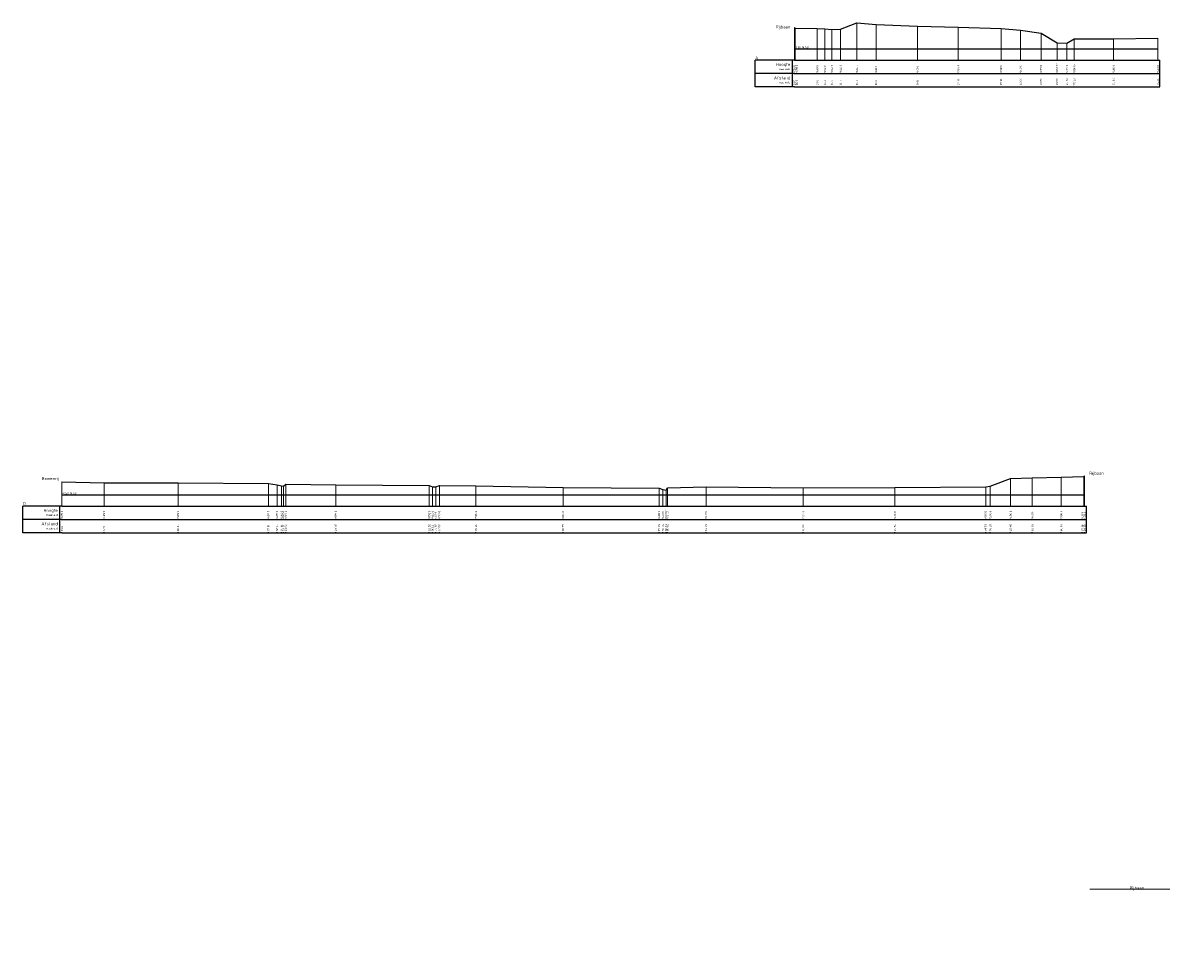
# Model space of a CAD drawing. Header units: metres. Extents: x 183877 to 184832, y 575543 to 575790.
# Tile 1 of 3: x 183877 to 183979, y 575690 to 575774. Entities that reach past the tile are written whole.
import ezdxf
from ezdxf.enums import TextEntityAlignment as Align

# ---------------------------------------------------------------- set-up
doc = ezdxf.new("R2010")
doc.units = ezdxf.units.M
doc.layers.add('B-RO-GW-MAAIVELD-G', color=90, linetype='GW-MAAIVELD', lineweight=18)
doc.layers.add('B-RO-VH-VERHARDING-G', color=252, linetype='Continuous', lineweight=18)
for name, color, linetype in [('kws-u- bomenrij', 109, 'Continuous'), ('kws-u-grondwerk maaiveld', 253, 'Continuous'), ('kws-u-kant verharding asfalt', 1, 'Continuous'), ('PROFIEL_KADER', 7, 'Continuous'), ('PROFIEL_REFEENTIELIJN', 7, 'Continuous'), ('PROFIEL_TEKST', 7, 'Continuous')]:
    doc.layers.add(name, color=color, linetype=linetype)
doc.styles.get("Standard").update_dxf_attribs({"font": 'NLCS-ISO.ttf'})
doc.linetypes.add('GW-MAAIVELD', pattern='A,12,[40,NLCS.shx,S=1,R=0,X=0,Y=-0.5],12', length=24)

msp = doc.modelspace()

# ---------------------------------------------------------------- linework, layer by layer
at = {"layer": 'B-RO-GW-MAAIVELD-G', "linetype": 'Continuous'}
msp.add_lwpolyline([(184042.404, 575690.095), (184000.314, 575690.095), (183982.814, 575696.095), (183977.814, 575696.095)], dxfattribs=at)
at = {"layer": 'B-RO-VH-VERHARDING-G'}
msp.add_lwpolyline([(183977.814, 575696.095), (183972.814, 575696.095)], dxfattribs=at)
at = {"layer": 'kws-u-grondwerk maaiveld'}
for p, q in [((183950.512, 575773), (183951.973, 575773.58)), ((183951.973, 575773.58), (183953.684, 575773.422)), ((183946.381, 575773.143), (183946.459, 575773.11)), ((183946.459, 575773.11), (183948.427, 575773.06)), ((183948.427, 575773.06), (183949.111, 575773.032)), ((183949.111, 575773.032), (183949.732, 575772.979)), ((183949.732, 575772.979), (183950.512, 575773)), ((183953.684, 575773.422), (183957.394, 575773.272)), ((183957.394, 575773.272), (183961.036, 575773.177)), ((183961.036, 575773.177), (183964.868, 575773.053)), ((183964.868, 575773.053), (183966.612, 575772.912)), ((183966.612, 575772.912), (183968.449, 575772.664)), ((183968.449, 575772.664), (183969.882, 575771.783)), ((183969.882, 575771.783), (183970.755, 575771.749)), ((183970.755, 575771.749), (183971.421, 575772.133)), ((183971.421, 575772.133), (183974.937, 575772.146)), ((183974.937, 575772.146), (183978.898, 575772.206)), ((183963.903, 575732.122), (183965.727, 575732.824)), ((183965.727, 575732.824), (183967.663, 575732.876)), ((183967.663, 575732.876), (183970.249, 575732.943)), ((183970.249, 575732.943), (183972.274, 575732.99)), ((183972.274, 575732.99), (183972.34, 575733.058)), ((183880.858, 575732.526), (183884.627, 575732.444)), ((183884.627, 575732.444), (183891.247, 575732.422)), ((183891.247, 575732.422), (183899.33, 575732.366)), ((183899.33, 575732.366), (183900.106, 575732.266)), ((183900.106, 575732.266), (183900.504, 575732.152)), ((183900.504, 575732.152), (183900.677, 575732.147)), ((183900.677, 575732.147), (183900.892, 575732.307)), ((183900.892, 575732.307), (183905.352, 575732.263)), ((183905.352, 575732.263), (183913.726, 575732.205)), ((183913.726, 575732.205), (183914.02, 575732.091)), ((183914.02, 575732.091), (183914.303, 575732.068)), ((183914.303, 575732.068), (183914.628, 575732.209)), ((183914.628, 575732.209), (183917.896, 575732.161)), ((183917.896, 575732.161), (183925.687, 575732.025)), ((183925.687, 575732.025), (183934.277, 575731.946)), ((183934.277, 575731.946), (183934.615, 575731.83)), ((183934.615, 575731.83), (183934.908, 575731.787)), ((183934.908, 575731.787), (183935.033, 575731.979)), ((183935.033, 575731.979), (183938.485, 575732.075)), ((183938.485, 575732.075), (183947.168, 575732.001)), ((183947.168, 575732.001), (183955.376, 575732.004)), ((183955.376, 575732.004), (183963.497, 575732.062)), ((183963.497, 575732.062), (183963.903, 575732.122))]:
    msp.add_line(p, q, dxfattribs=at)
at = {"layer": 'PROFIEL_KADER'}
for p, q in [((183942.881, 575769.041), (183942.881, 575770.241)), ((183946.381, 575770.241), (183942.881, 575770.241)), ((183946.201, 575769.041), (183946.201, 575770.241)), ((183946.381, 575770.241), (183946.201, 575770.241)), ((183946.381, 575770.241), (183978.898, 575770.241)), ((183978.898, 575770.241), (183979.078, 575770.241)), ((183979.078, 575769.041), (183979.078, 575770.241)), ((183942.881, 575767.841), (183942.881, 575769.041)), ((183946.381, 575769.041), (183942.881, 575769.041)), ((183946.381, 575769.041), (183942.881, 575769.041)), ((183946.201, 575767.841), (183946.201, 575769.041)), ((183946.381, 575769.041), (183946.201, 575769.041)), ((183946.381, 575769.041), (183946.201, 575769.041)), ((183946.381, 575769.041), (183978.898, 575769.041)), ((183946.381, 575769.041), (183978.898, 575769.041)), ((183978.898, 575769.041), (183979.078, 575769.041)), ((183978.898, 575769.041), (183979.078, 575769.041)), ((183979.078, 575767.841), (183979.078, 575769.041)), ((183946.381, 575767.841), (183942.881, 575767.841)), ((183946.381, 575767.841), (183946.201, 575767.841)), ((183946.381, 575767.841), (183978.898, 575767.841)), ((183978.898, 575767.841), (183979.078, 575767.841)), ((183877.358, 575729.157), (183877.358, 575730.357)), ((183880.858, 575730.357), (183877.358, 575730.357)), ((183880.678, 575729.157), (183880.678, 575730.357)), ((183880.858, 575730.357), (183880.678, 575730.357)), ((183880.858, 575730.357), (183972.34, 575730.357)), ((183972.34, 575730.357), (183972.52, 575730.357)), ((183972.52, 575729.157), (183972.52, 575730.357)), ((183877.358, 575727.957), (183877.358, 575729.157)), ((183880.858, 575729.157), (183877.358, 575729.157)), ((183880.858, 575729.157), (183877.358, 575729.157)), ((183880.678, 575727.957), (183880.678, 575729.157)), ((183880.858, 575729.157), (183880.678, 575729.157)), ((183880.858, 575729.157), (183880.678, 575729.157)), ((183880.858, 575729.157), (183972.34, 575729.157)), ((183880.858, 575729.157), (183972.34, 575729.157)), ((183972.34, 575729.157), (183972.52, 575729.157)), ((183972.34, 575729.157), (183972.52, 575729.157)), ((183972.52, 575727.957), (183972.52, 575729.157)), ((183880.858, 575727.957), (183877.358, 575727.957)), ((183880.858, 575727.957), (183880.678, 575727.957)), ((183880.858, 575727.957), (183972.34, 575727.957)), ((183972.34, 575727.957), (183972.52, 575727.957))]:
    msp.add_line(p, q, dxfattribs=at)
at = {"layer": 'PROFIEL_REFEENTIELIJN'}
for p, q in [((183946.381, 575771.241), (183978.898, 575771.241)), ((183880.858, 575731.357), (183972.34, 575731.357))]:
    msp.add_line(p, q, dxfattribs=at)
at = {"layer": 'PROFIEL_TEKST', "color": 8, "lineweight": 0}
for p, q in [((183961.036, 575773.177), (183961.036, 575770.241)), ((183964.868, 575773.053), (183964.868, 575770.241)), ((183966.612, 575772.912), (183966.612, 575770.241)), ((183968.449, 575772.664), (183968.449, 575770.241)), ((183969.882, 575771.783), (183969.882, 575770.241)), ((183970.755, 575771.749), (183970.755, 575770.241)), ((183971.421, 575772.133), (183971.421, 575770.241)), ((183974.937, 575772.146), (183974.937, 575770.241)), ((183978.898, 575772.206), (183978.898, 575770.241)), ((183965.727, 575732.824), (183965.727, 575730.357)), ((183967.663, 575732.876), (183967.663, 575730.357)), ((183970.249, 575732.943), (183970.249, 575730.357)), ((183972.274, 575732.99), (183972.274, 575730.357)), ((183972.34, 575733.058), (183972.34, 575730.357)), ((183963.497, 575732.062), (183963.497, 575730.357)), ((183963.903, 575732.122), (183963.903, 575730.357))]:
    msp.add_line(p, q, dxfattribs=at)
at = {"layer": 'PROFIEL_TEKST'}
for p, q in [((183946.381, 575770.191), (183946.381, 575770.241)), ((183946.459, 575770.191), (183946.459, 575770.241)), ((183948.427, 575770.191), (183948.427, 575770.241)), ((183949.111, 575770.191), (183949.111, 575770.241)), ((183949.732, 575770.191), (183949.732, 575770.241)), ((183950.512, 575770.191), (183950.512, 575770.241)), ((183951.973, 575770.191), (183951.973, 575770.241)), ((183953.684, 575770.191), (183953.684, 575770.241)), ((183957.394, 575770.191), (183957.394, 575770.241)), ((183961.036, 575770.191), (183961.036, 575770.241)), ((183964.868, 575770.191), (183964.868, 575770.241)), ((183966.612, 575770.191), (183966.612, 575770.241)), ((183968.449, 575770.191), (183968.449, 575770.241)), ((183969.882, 575770.191), (183969.882, 575770.241)), ((183970.755, 575770.191), (183970.755, 575770.241)), ((183971.421, 575770.191), (183971.421, 575770.241)), ((183974.937, 575770.191), (183974.937, 575770.241)), ((183978.898, 575770.191), (183978.898, 575770.241)), ((183946.381, 575769.041), (183946.381, 575769.091)), ((183946.381, 575768.991), (183946.381, 575769.041)), ((183946.587, 575769.041), (183946.587, 575769.091)), ((183946.587, 575768.991), (183946.587, 575769.041)), ((183948.427, 575769.041), (183948.427, 575769.091)), ((183948.427, 575768.991), (183948.427, 575769.041)), ((183949.111, 575769.041), (183949.111, 575769.091)), ((183949.111, 575768.991), (183949.111, 575769.041)), ((183949.732, 575769.041), (183949.732, 575769.091)), ((183949.732, 575768.991), (183949.732, 575769.041)), ((183950.512, 575769.041), (183950.512, 575769.091)), ((183950.512, 575768.991), (183950.512, 575769.041)), ((183951.973, 575769.041), (183951.973, 575769.091)), ((183951.973, 575768.991), (183951.973, 575769.041)), ((183953.684, 575769.041), (183953.684, 575769.091)), ((183953.684, 575768.991), (183953.684, 575769.041)), ((183957.394, 575769.041), (183957.394, 575769.091)), ((183957.394, 575768.991), (183957.394, 575769.041)), ((183961.036, 575769.041), (183961.036, 575769.091)), ((183961.036, 575768.991), (183961.036, 575769.041)), ((183964.868, 575769.041), (183964.868, 575769.091)), ((183964.868, 575768.991), (183964.868, 575769.041)), ((183966.612, 575769.041), (183966.612, 575769.091)), ((183966.612, 575768.991), (183966.612, 575769.041)), ((183968.449, 575769.041), (183968.449, 575769.091)), ((183968.449, 575768.991), (183968.449, 575769.041)), ((183969.882, 575769.041), (183969.882, 575769.091)), ((183969.882, 575768.991), (183969.882, 575769.041)), ((183970.755, 575769.041), (183970.755, 575769.091)), ((183970.755, 575768.991), (183970.755, 575769.041)), ((183971.421, 575769.041), (183971.421, 575769.091)), ((183971.421, 575768.991), (183971.421, 575769.041)), ((183974.937, 575769.041), (183974.937, 575769.091)), ((183974.937, 575768.991), (183974.937, 575769.041)), ((183978.898, 575769.041), (183978.898, 575769.091)), ((183978.898, 575768.991), (183978.898, 575769.041)), ((183946.381, 575767.841), (183946.381, 575767.891)), ((183946.587, 575767.841), (183946.587, 575767.891)), ((183948.427, 575767.841), (183948.427, 575767.891)), ((183949.111, 575767.841), (183949.111, 575767.891)), ((183949.732, 575767.841), (183949.732, 575767.891)), ((183950.512, 575767.841), (183950.512, 575767.891)), ((183951.973, 575767.841), (183951.973, 575767.891)), ((183953.684, 575767.841), (183953.684, 575767.891)), ((183957.394, 575767.841), (183957.394, 575767.891)), ((183961.036, 575767.841), (183961.036, 575767.891)), ((183964.868, 575767.841), (183964.868, 575767.891)), ((183966.612, 575767.841), (183966.612, 575767.891)), ((183968.449, 575767.841), (183968.449, 575767.891)), ((183969.882, 575767.841), (183969.882, 575767.891)), ((183970.755, 575767.841), (183970.755, 575767.891)), ((183971.421, 575767.841), (183971.421, 575767.891)), ((183974.937, 575767.841), (183974.937, 575767.891)), ((183978.898, 575767.841), (183978.898, 575767.891)), ((183880.858, 575730.307), (183880.858, 575730.357)), ((183884.627, 575730.307), (183884.627, 575730.357)), ((183891.247, 575730.307), (183891.247, 575730.357)), ((183899.33, 575730.307), (183899.33, 575730.357)), ((183900.106, 575730.307), (183900.106, 575730.357)), ((183900.504, 575730.307), (183900.504, 575730.357)), ((183900.677, 575730.307), (183900.677, 575730.357)), ((183900.892, 575730.307), (183900.892, 575730.357)), ((183905.352, 575730.307), (183905.352, 575730.357)), ((183913.726, 575730.307), (183913.726, 575730.357)), ((183914.02, 575730.307), (183914.02, 575730.357)), ((183914.303, 575730.307), (183914.303, 575730.357)), ((183914.628, 575730.307), (183914.628, 575730.357)), ((183917.896, 575730.307), (183917.896, 575730.357)), ((183925.687, 575730.307), (183925.687, 575730.357)), ((183934.277, 575730.307), (183934.277, 575730.357)), ((183934.615, 575730.307), (183934.615, 575730.357)), ((183934.908, 575730.307), (183934.908, 575730.357)), ((183935.033, 575730.307), (183935.033, 575730.357)), ((183938.485, 575730.307), (183938.485, 575730.357)), ((183947.168, 575730.307), (183947.168, 575730.357)), ((183955.376, 575730.307), (183955.376, 575730.357)), ((183963.497, 575730.307), (183963.497, 575730.357)), ((183963.903, 575730.307), (183963.903, 575730.357)), ((183965.727, 575730.307), (183965.727, 575730.357)), ((183967.663, 575730.307), (183967.663, 575730.357)), ((183970.249, 575730.307), (183970.249, 575730.357)), ((183972.274, 575730.307), (183972.274, 575730.357)), ((183972.34, 575730.307), (183972.34, 575730.357)), ((183880.858, 575729.157), (183880.858, 575729.207)), ((183880.858, 575729.107), (183880.858, 575729.157)), ((183884.627, 575729.157), (183884.627, 575729.207)), ((183884.627, 575729.107), (183884.627, 575729.157)), ((183891.247, 575729.157), (183891.247, 575729.207)), ((183891.247, 575729.107), (183891.247, 575729.157)), ((183899.33, 575729.157), (183899.33, 575729.207)), ((183899.33, 575729.107), (183899.33, 575729.157)), ((183900.106, 575729.157), (183900.106, 575729.207)), ((183900.106, 575729.107), (183900.106, 575729.157)), ((183900.504, 575729.157), (183900.504, 575729.207)), ((183900.504, 575729.107), (183900.504, 575729.157)), ((183900.677, 575729.157), (183900.677, 575729.207)), ((183900.677, 575729.107), (183900.677, 575729.157)), ((183900.892, 575729.157), (183900.892, 575729.207)), ((183900.892, 575729.107), (183900.892, 575729.157)), ((183905.352, 575729.157), (183905.352, 575729.207)), ((183905.352, 575729.107), (183905.352, 575729.157)), ((183913.726, 575729.157), (183913.726, 575729.207)), ((183913.726, 575729.107), (183913.726, 575729.157)), ((183914.02, 575729.157), (183914.02, 575729.207)), ((183914.02, 575729.107), (183914.02, 575729.157)), ((183914.303, 575729.157), (183914.303, 575729.207)), ((183914.303, 575729.107), (183914.303, 575729.157)), ((183914.628, 575729.157), (183914.628, 575729.207)), ((183914.628, 575729.107), (183914.628, 575729.157)), ((183917.896, 575729.157), (183917.896, 575729.207)), ((183917.896, 575729.107), (183917.896, 575729.157)), ((183925.687, 575729.157), (183925.687, 575729.207)), ((183925.687, 575729.107), (183925.687, 575729.157)), ((183934.277, 575729.157), (183934.277, 575729.207)), ((183934.277, 575729.107), (183934.277, 575729.157)), ((183934.615, 575729.157), (183934.615, 575729.207)), ((183934.615, 575729.107), (183934.615, 575729.157)), ((183934.908, 575729.157), (183934.908, 575729.207)), ((183934.908, 575729.107), (183934.908, 575729.157)), ((183935.033, 575729.157), (183935.033, 575729.207)), ((183935.033, 575729.107), (183935.033, 575729.157)), ((183938.485, 575729.157), (183938.485, 575729.207)), ((183938.485, 575729.107), (183938.485, 575729.157)), ((183947.168, 575729.157), (183947.168, 575729.207)), ((183947.168, 575729.107), (183947.168, 575729.157)), ((183955.376, 575729.157), (183955.376, 575729.207)), ((183955.376, 575729.107), (183955.376, 575729.157)), ((183963.497, 575729.157), (183963.497, 575729.207)), ((183963.497, 575729.107), (183963.497, 575729.157)), ((183963.903, 575729.157), (183963.903, 575729.207)), ((183963.903, 575729.107), (183963.903, 575729.157)), ((183965.727, 575729.157), (183965.727, 575729.207)), ((183965.727, 575729.107), (183965.727, 575729.157)), ((183967.663, 575729.157), (183967.663, 575729.207)), ((183967.663, 575729.107), (183967.663, 575729.157)), ((183970.249, 575729.157), (183970.249, 575729.207)), ((183970.249, 575729.107), (183970.249, 575729.157)), ((183972.133, 575729.157), (183972.133, 575729.207)), ((183972.133, 575729.107), (183972.133, 575729.157)), ((183972.34, 575729.157), (183972.34, 575729.207)), ((183972.34, 575729.107), (183972.34, 575729.157)), ((183880.858, 575727.957), (183880.858, 575728.007)), ((183884.627, 575727.957), (183884.627, 575728.007)), ((183891.247, 575727.957), (183891.247, 575728.007)), ((183899.33, 575727.957), (183899.33, 575728.007)), ((183900.106, 575727.957), (183900.106, 575728.007)), ((183900.504, 575727.957), (183900.504, 575728.007)), ((183900.677, 575727.957), (183900.677, 575728.007)), ((183900.892, 575727.957), (183900.892, 575728.007)), ((183905.352, 575727.957), (183905.352, 575728.007)), ((183913.726, 575727.957), (183913.726, 575728.007)), ((183914.02, 575727.957), (183914.02, 575728.007)), ((183914.303, 575727.957), (183914.303, 575728.007)), ((183914.628, 575727.957), (183914.628, 575728.007)), ((183917.896, 575727.957), (183917.896, 575728.007)), ((183925.687, 575727.957), (183925.687, 575728.007)), ((183934.277, 575727.957), (183934.277, 575728.007)), ((183934.615, 575727.957), (183934.615, 575728.007)), ((183934.908, 575727.957), (183934.908, 575728.007)), ((183935.033, 575727.957), (183935.033, 575728.007)), ((183938.485, 575727.957), (183938.485, 575728.007)), ((183947.168, 575727.957), (183947.168, 575728.007)), ((183955.376, 575727.957), (183955.376, 575728.007)), ((183963.497, 575727.957), (183963.497, 575728.007)), ((183963.903, 575727.957), (183963.903, 575728.007)), ((183965.727, 575727.957), (183965.727, 575728.007)), ((183967.663, 575727.957), (183967.663, 575728.007)), ((183970.249, 575727.957), (183970.249, 575728.007)), ((183972.133, 575727.957), (183972.133, 575728.007)), ((183972.34, 575727.957), (183972.34, 575728.007))]:
    msp.add_line(p, q, dxfattribs=at)
at = {"layer": 'PROFIEL_TEKST', "color": 8, "lineweight": 0}
for points in [[(183951.973, 575773.58), (183951.973, 575770.241)], [(183946.381, 575773.143), (183946.381, 575770.241)], [(183946.459, 575773.11), (183946.459, 575770.241)], [(183948.427, 575773.06), (183948.427, 575770.241)], [(183949.111, 575773.032), (183949.111, 575770.241)], [(183949.732, 575772.979), (183949.732, 575770.241)], [(183950.512, 575773), (183950.512, 575770.241)], [(183953.684, 575773.422), (183953.684, 575770.241)], [(183957.394, 575773.272), (183957.394, 575770.241)], [(183880.858, 575732.526), (183880.858, 575730.357)], [(183884.627, 575732.444), (183884.627, 575730.357)], [(183891.247, 575732.422), (183891.247, 575730.357)], [(183899.33, 575732.366), (183899.33, 575730.357)], [(183900.106, 575732.266), (183900.106, 575730.357)], [(183900.504, 575732.152), (183900.504, 575730.357)], [(183900.677, 575732.147), (183900.677, 575730.357)], [(183900.892, 575732.307), (183900.892, 575730.357)], [(183905.352, 575732.263), (183905.352, 575730.357)], [(183913.726, 575732.205), (183913.726, 575730.357)], [(183914.02, 575732.091), (183914.02, 575730.357)], [(183914.303, 575732.068), (183914.303, 575730.357)], [(183914.628, 575732.209), (183914.628, 575730.357)], [(183917.896, 575732.161), (183917.896, 575730.357)], [(183925.687, 575732.025), (183925.687, 575730.357)], [(183934.277, 575731.946), (183934.277, 575730.357)], [(183934.615, 575731.83), (183934.615, 575730.357)], [(183934.908, 575731.787), (183934.908, 575730.357)], [(183935.033, 575731.979), (183935.033, 575730.357)], [(183938.485, 575732.075), (183938.485, 575730.357)], [(183947.168, 575732.001), (183947.168, 575730.357)], [(183955.376, 575732.004), (183955.376, 575730.357)]]:
    msp.add_lwpolyline(points, dxfattribs=at)

# ---------------------------------------------------------------- texts
at = {"layer": 'kws-u- bomenrij'}
msp.add_text('Bomenrij', height=0.27, dxfattribs=at).set_placement((183880.61, 575732.604), align=Align.BOTTOM_RIGHT)
at = {"layer": 'kws-u-kant verharding asfalt'}
for p in [(183946.021, 575772.998), (183974.069, 575733.076), (183977.665, 575695.987)]:
    msp.add_text('Rijbaan', height=0.27, dxfattribs=at).set_placement(p, align=Align.BOTTOM_RIGHT)
at = {"layer": 'PROFIEL_KADER'}
for s, p in [('A', (183942.881, 575770.241)), ('D', (183877.358, 575730.357))]:
    msp.add_text(s, height=0.27, dxfattribs=at).set_placement(p, align=Align.BOTTOM_LEFT)
for s, p in [('Hoogte', (183946.021, 575769.641)), ('Afstand', (183946.021, 575768.441)), ('Hoogte', (183880.498, 575729.757)), ('Afstand', (183880.498, 575728.557))]:
    msp.add_text(s, height=0.27, dxfattribs=at).set_placement(p, align=Align.BOTTOM_RIGHT)
for p in [(183946.021, 575769.541), (183946.021, 575768.341), (183880.498, 575729.657), (183880.498, 575728.457)]:
    msp.add_text('maaiveld', height=0.18, dxfattribs=at).set_placement(p, align=Align.TOP_RIGHT)
at = {"layer": 'PROFIEL_REFEENTIELIJN'}
for s, p in [('-1.00 N.A.P.', (183946.381, 575771.241)), ('-0.50 N.A.P.', (183880.858, 575731.357))]:
    msp.add_text(s, height=0.18, dxfattribs=at).set_placement(p, align=Align.BOTTOM_LEFT)
at = {"layer": 'PROFIEL_TEKST'}
for s, p in [('0.902', (183946.381, 575769.191)), ('0.869', (183946.587, 575769.191)), ('0.819', (183948.427, 575769.191)), ('0.791', (183949.111, 575769.191)), ('0.738', (183949.732, 575769.191)), ('0.759', (183950.512, 575769.191)), ('1.339', (183951.973, 575769.191)), ('1.181', (183953.684, 575769.191)), ('1.031', (183957.394, 575769.191)), ('0.936', (183961.036, 575769.191)), ('0.812', (183964.868, 575769.191)), ('0.671', (183966.612, 575769.191)), ('0.423', (183968.449, 575769.191)), ('-0.458', (183969.882, 575769.191)), ('-0.492', (183970.755, 575769.191)), ('-0.108', (183971.421, 575769.191)), ('-0.095', (183974.937, 575769.191)), ('-0.035', (183978.898, 575769.191)), ('0.00', (183946.381, 575767.991)), ('0.08', (183946.587, 575767.991)), ('2.05', (183948.427, 575767.991)), ('2.73', (183949.111, 575767.991)), ('3.35', (183949.732, 575767.991)), ('4.13', (183950.512, 575767.991)), ('5.59', (183951.973, 575767.991)), ('7.30', (183953.684, 575767.991)), ('11.01', (183957.394, 575767.991)), ('14.65', (183961.036, 575767.991)), ('18.49', (183964.868, 575767.991)), ('20.23', (183966.612, 575767.991)), ('22.07', (183968.449, 575767.991)), ('23.50', (183969.882, 575767.991)), ('24.37', (183970.755, 575767.991)), ('25.04', (183971.421, 575767.991)), ('28.56', (183974.937, 575767.991)), ('32.52', (183978.898, 575767.991)), ('0.669', (183880.858, 575729.307)), ('0.587', (183884.627, 575729.307)), ('0.565', (183891.247, 575729.307)), ('0.509', (183899.33, 575729.307)), ('0.409', (183900.106, 575729.307)), ('0.295', (183900.504, 575729.307)), ('0.290', (183900.677, 575729.307)), ('0.450', (183900.892, 575729.307)), ('0.406', (183905.352, 575729.307)), ('0.348', (183913.726, 575729.307)), ('0.234', (183914.02, 575729.307)), ('0.211', (183914.303, 575729.307)), ('0.352', (183914.628, 575729.307)), ('0.304', (183917.896, 575729.307)), ('0.168', (183925.687, 575729.307)), ('0.089', (183934.277, 575729.307)), ('-0.027', (183934.615, 575729.307)), ('-0.070', (183934.908, 575729.307)), ('0.122', (183935.033, 575729.307)), ('0.218', (183938.485, 575729.307)), ('0.144', (183947.168, 575729.307)), ('0.147', (183955.376, 575729.307)), ('0.205', (183963.497, 575729.307)), ('0.265', (183963.903, 575729.307)), ('0.967', (183965.727, 575729.307)), ('1.019', (183967.663, 575729.307)), ('1.086', (183970.249, 575729.307)), ('1.133', (183972.133, 575729.307)), ('1.201', (183972.34, 575729.307)), ('10.39', (183891.247, 575728.107)), ('18.47', (183899.33, 575728.107)), ('19.25', (183900.106, 575728.107)), ('19.65', (183900.504, 575728.107)), ('19.82', (183900.677, 575728.107)), ('20.03', (183900.892, 575728.107)), ('24.49', (183905.352, 575728.107)), ('32.87', (183913.726, 575728.107)), ('33.16', (183914.02, 575728.107)), ('33.44', (183914.303, 575728.107)), ('33.77', (183914.628, 575728.107)), ('37.04', (183917.896, 575728.107)), ('44.83', (183925.687, 575728.107)), ('53.42', (183934.277, 575728.107)), ('53.76', (183934.615, 575728.107)), ('54.05', (183934.908, 575728.107)), ('54.18', (183935.033, 575728.107)), ('57.63', (183938.485, 575728.107)), ('66.31', (183947.168, 575728.107)), ('74.52', (183955.376, 575728.107)), ('82.64', (183963.497, 575728.107)), ('83.04', (183963.903, 575728.107)), ('84.87', (183965.727, 575728.107)), ('86.80', (183967.663, 575728.107)), ('89.39', (183970.249, 575728.107)), ('91.42', (183972.133, 575728.107)), ('91.48', (183972.34, 575728.107)), ('0.00', (183880.858, 575728.107)), ('3.77', (183884.627, 575728.107))]:
    msp.add_text(s, height=0.18, rotation=270, dxfattribs=at).set_placement(p, align=Align.MIDDLE_RIGHT)

doc.saveas('drawing.dxf')
